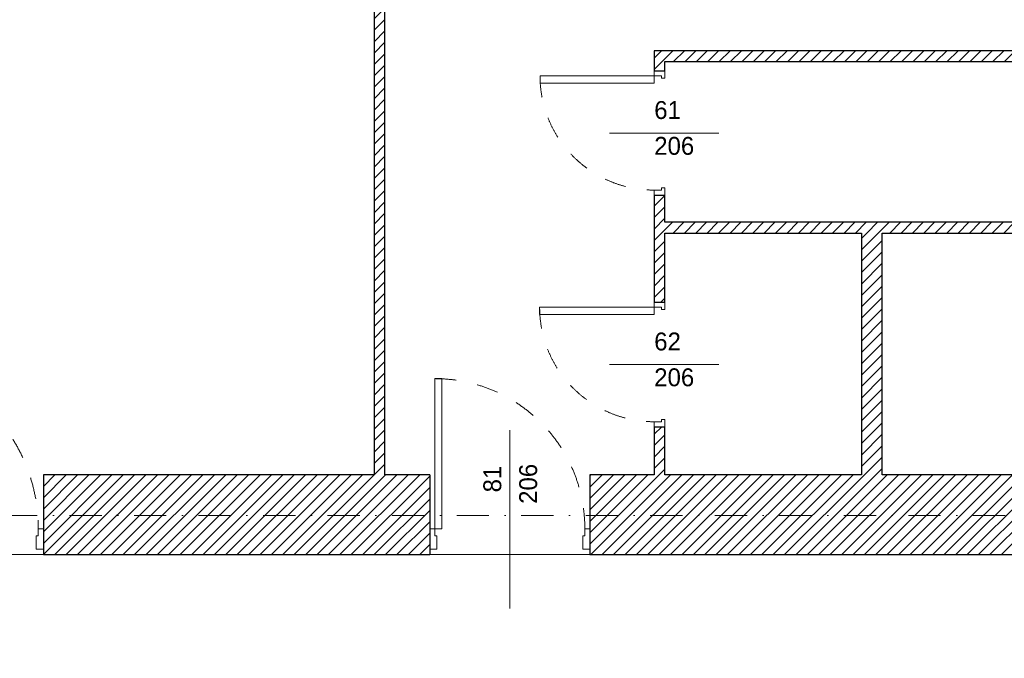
# Model space of a CAD drawing. Header units: millimetres. Extents: x 172139 to 266886, y 89525 to 138225.
# Tile 40 of 72: x 198517 to 204012, y 114575 to 118140. Entities that reach past the tile are written whole.
import ezdxf
from ezdxf.enums import TextEntityAlignment as Align

# ---------------------------------------------------------------- set-up
doc = ezdxf.new("R2010")
doc.units = ezdxf.units.MM
doc.header["$MEASUREMENT"] = 0
doc.linetypes.add('Kropki i Kreski', pattern=[360, 180, -90, 0, -90])
doc.linetypes.add('Przerywana', pattern=[240, 120, -120])
for name, color, linetype in [('Drzwi ArchiCAD', 7, 'Continuous'), ('Konstrukcja - Siatki mod', 7, 'Continuous'), ('KR_INW', 7, 'Continuous'), ('NAPIS_SODON', 7, 'Continuous'), ('Znaczniki drzwi ArchiCADa', 7, 'Continuous')]:
    doc.layers.add(name, color=color, linetype=linetype)
for name, color, linetype, lineweight in [('Drzwi ArchiCAD_Nr_pióra__1', 7, 'Continuous', 13), ('Drzwi ArchiCAD_Nr_pióra__27', 7, 'Continuous', 25), ('KR_INW_Nr_pióra__101', 252, 'Continuous', 5), ('KR_INW_Nr_pióra__27', 7, 'Continuous', 25), ('NAPIS_SODON_Nr_pióra__121', 255, 'Continuous', 0), ('Znaczniki drzwi ArchiCADa_Nr_pióra__7', 7, 'Continuous', 13)]:
    doc.layers.add(name, color=color, linetype=linetype, lineweight=lineweight)
doc.layers.add('Konstrukcja - Siatki mod_Nr_pióra__48', color=7, linetype='Continuous', lineweight=15, true_color=0xa80f02)
doc.layers.add('Znaczniki drzwi ArchiCADa_Nr_pióra__20', color=7, linetype='Continuous', lineweight=13, true_color=0xb00000)
doc.styles.add('GENERATED_STYLE_1', font='txt')
pattern_1 = [(45, (0, 0), (-31.819804, 31.819804), [])]

# ---------------------------------------------------------------- blocks, each defined once
blk = doc.blocks.new('Strop_2', base_point=(188316, 115154.1))
at = {"layer": 'NAPIS_SODON_Nr_pióra__121', "linetype": 'Continuous', "flags": 128}
blk.add_lwpolyline([(224893.2, 113397.6), (205242.2, 113397.6), (204667.3, 113397.6), (188316, 113397.6), (188316, 115154.1), (204667.3, 115154.1), (205241.5, 115154.1), (205242.2, 115154.1), (205242.2, 115394.1), (205241.5, 115154.1), (205174.5, 117823.2), (205315.4, 117824.8), (205315.4, 121145.6), (224463.2, 121145.6)], dxfattribs=at)
blk = doc.blocks.new('Drzwi 19_19')
at = {"layer": 'Drzwi ArchiCAD_Nr_pióra__1', "linetype": 'Continuous'}
for p, q in [((378.7, 0), (378.7, 837.4)), ((378.7, 837.4), (418.7, 837.4)), ((418.7, 837.4), (418.7, 0)), ((-418.7, 0), (-446.7, 0)), ((-446.7, 0), (-446.7, -115)), ((-418.7, -40), (-418.7, 0)), ((418.7, 0), (378.7, 0)), ((446.7, 0), (418.7, 0)), ((418.7, 0), (418.7, -40)), ((446.7, -115), (446.7, 0)), ((-406.7, -40), (-418.7, -40)), ((-406.7, -115), (-406.7, -40)), ((418.7, -40), (406.7, -40)), ((406.7, -40), (406.7, -115)), ((-446.7, -115), (-406.7, -115)), ((406.7, -115), (446.7, -115))]:
    blk.add_line(p, q, dxfattribs=at)
at = {"layer": 'Drzwi ArchiCAD_Nr_pióra__1', "linetype": 'Przerywana'}
blk.add_arc((418.7, 0), 837.4, 90, 180, dxfattribs=at)
at = {"layer": 'Drzwi ArchiCAD_Nr_pióra__27', "linetype": 'Continuous'}
for p, q in [((-446.7, 0), (-446.7, -115)), ((446.7, 0), (446.7, -115))]:
    blk.add_line(p, q, dxfattribs=at)
blk = doc.blocks.new('Znacznik Wym 19_18')
at = {"layer": 'Znaczniki drzwi ArchiCADa_Nr_pióra__20', "linetype": 'Continuous'}
blk.add_line((0, -695), (0, 300), dxfattribs=at)
at = {"layer": 'Znaczniki drzwi ArchiCADa_Nr_pióra__7', "style": 'GENERATED_STYLE_1'}
for tag, p in [('AC_MarkerText_3', (-182.4, -222.3)), ('AC_MarkerText_2', (17.6, -286.3))]:
    blk.add_attdef(tag, text='', height=100, rotation=270, dxfattribs=at).set_placement(p, align=Align.BOTTOM_LEFT)
blk = doc.blocks.new('Drzwi 19_20')
at = {"layer": 'Drzwi ArchiCAD_Nr_pióra__1', "linetype": 'Continuous'}
for p, q in [((433.4, 0), (433.4, 946.8)), ((433.4, 946.8), (473.4, 946.8)), ((473.4, 946.8), (473.4, 0)), ((-473.4, 0), (-501.4, 0)), ((-501.4, 0), (-501.4, -115)), ((-473.4, -40), (-473.4, 0)), ((473.4, 0), (433.4, 0)), ((501.4, 0), (473.4, 0)), ((473.4, 0), (473.4, -40)), ((501.4, -115), (501.4, 0)), ((-461.4, -40), (-473.4, -40)), ((-461.4, -115), (-461.4, -40)), ((473.4, -40), (461.4, -40)), ((461.4, -40), (461.4, -115)), ((-501.4, -115), (-461.4, -115)), ((461.4, -115), (501.4, -115))]:
    blk.add_line(p, q, dxfattribs=at)
at = {"layer": 'Drzwi ArchiCAD_Nr_pióra__1', "linetype": 'Przerywana'}
blk.add_arc((473.4, 0), 946.8, 90, 180, dxfattribs=at)
at = {"layer": 'Drzwi ArchiCAD_Nr_pióra__27', "linetype": 'Continuous'}
for p, q in [((-501.4, 0), (-501.4, -115)), ((501.4, 0), (501.4, -115))]:
    blk.add_line(p, q, dxfattribs=at)
blk = doc.blocks.new('Ściana_43', base_point=(205241.5, 115154.1))
at = {"layer": 'KR_INW_Nr_pióra__101', "linetype": 'Continuous'}
h = blk.add_hatch(dxfattribs=at)
h.set_pattern_fill('Cegła_licówka', color=256, style=0, pattern_type=2)
h.set_pattern_definition(pattern_1)
h.paths.add_polyline_path([(200805.3, 115599.1), (198648.7, 115599.1), (198648.7, 115299.1), (198648.7, 115184.1), (198648.7, 115154.1), (200805.3, 115154.1), (200805.3, 115184.1), (200805.3, 115299.1)])
h = blk.add_hatch(dxfattribs=at)
h.set_pattern_fill('Cegła_licówka', color=256, style=0, pattern_type=2)
h.set_pattern_definition(pattern_1)
h.paths.add_polyline_path([(201698.7, 115599.1), (201698.7, 115299.1), (201698.7, 115184.1), (201698.7, 115154.1), (205241.5, 115154.1), (205020.3, 115599.1)])
at = {"layer": 'KR_INW_Nr_pióra__27', "linetype": 'Continuous'}
for p, q in [((198648.7, 115599.1), (198648.7, 115299.1)), ((200805.3, 115599.1), (200805.3, 115299.1)), ((201698.7, 115599.1), (201698.7, 115299.1)), ((198648.7, 115299.1), (198648.7, 115184.1)), ((200805.3, 115299.1), (200805.3, 115184.1)), ((201698.7, 115299.1), (201698.7, 115184.1)), ((198648.7, 115184.1), (198648.7, 115154.1)), ((200805.3, 115184.1), (200805.3, 115154.1)), ((201698.7, 115184.1), (201698.7, 115154.1))]:
    blk.add_line(p, q, dxfattribs=at)
at = {"layer": 'KR_INW_Nr_pióra__27', "linetype": 'Continuous', "flags": 128}
for points in [[(200494.7, 115599.1), (198648.7, 115599.1)], [(200805.3, 115599.1), (200554.7, 115599.1)], [(202057.9, 115599.1), (201698.7, 115599.1)], [(203214.7, 115599.1), (202117.9, 115599.1)], [(205020.3, 115599.1), (203330.3, 115599.1)], [(198648.7, 115154.1), (200805.3, 115154.1)], [(201698.7, 115154.1), (205241.5, 115154.1)]]:
    blk.add_lwpolyline(points, dxfattribs=at)
at = {"layer": 'Drzwi ArchiCAD', "linetype": 'Continuous', "xscale": -1, "zscale": 1000}
for name, p in [('Drzwi 19_20', (198147.3, 115299.1)), ('Drzwi 19_19', (201252, 115299.1))]:
    blk.add_blockref(name, p, dxfattribs=at)
at = {"layer": 'Znaczniki drzwi ArchiCADa', "color": 14, "lineweight": 13, "true_color": 0xb00000}
ref = blk.add_blockref('Znacznik Wym 19_18', (201252, 115154.1), dxfattribs=dict(at, rotation=180))
ref.add_attrib('AC_MarkerText_2', '81', dxfattribs={"layer": 'Znaczniki drzwi ArchiCADa_Nr_pióra__7', "color": 7, "height": 100, "rotation": 90, "style": 'GENERATED_STYLE_1'}).set_placement((201234.3, 115501.8), align=Align.BOTTOM_LEFT)
ref.add_attrib('AC_MarkerText_3', '206', dxfattribs={"layer": 'Znaczniki drzwi ArchiCADa_Nr_pióra__7', "color": 7, "height": 100, "rotation": 90, "style": 'GENERATED_STYLE_1'}).set_placement((201434.3, 115437.8), align=Align.BOTTOM_LEFT)
blk = doc.blocks.new('Ściana_109', base_point=(200494.7, 121675.6))
at = {"layer": 'KR_INW_Nr_pióra__101', "linetype": 'Continuous'}
h = blk.add_hatch(dxfattribs=at)
h.set_pattern_fill('Cegła_licówka', color=256, style=0, pattern_type=2)
h.set_pattern_definition(pattern_1)
h.paths.add_polyline_path([(200494.7, 121145.6), (200494.7, 115599.1), (200554.7, 115599.1), (200554.7, 121145.6)])
at = {"layer": 'KR_INW_Nr_pióra__27', "linetype": 'Continuous', "flags": 128}
for points in [[(200494.7, 121145.6), (200494.7, 115599.1)], [(200554.7, 115599.1), (200554.7, 121145.6)]]:
    blk.add_lwpolyline(points, dxfattribs=at)
blk = doc.blocks.new('Drzwi 19_39')
at = {"layer": 'Drzwi ArchiCAD_Nr_pióra__1', "linetype": 'Continuous'}
for p, q in [((279.7, 0), (279.7, 639.4)), ((279.7, 639.4), (319.7, 639.4)), ((319.7, 639.4), (319.7, 0)), ((-319.7, 0), (-347.7, 0)), ((-347.7, 0), (-347.7, -60)), ((-319.7, -40), (-319.7, 0)), ((319.7, 0), (279.7, 0)), ((347.7, 0), (319.7, 0)), ((319.7, 0), (319.7, -40)), ((347.7, -60), (347.7, 0)), ((-307.7, -40), (-319.7, -40)), ((-307.7, -60), (-307.7, -40)), ((319.7, -40), (307.7, -40)), ((307.7, -40), (307.7, -60)), ((-347.7, -60), (-307.7, -60)), ((307.7, -60), (347.7, -60))]:
    blk.add_line(p, q, dxfattribs=at)
at = {"layer": 'Drzwi ArchiCAD_Nr_pióra__1', "linetype": 'Przerywana'}
blk.add_arc((319.7, 0), 639.4, 90, 180, dxfattribs=at)
at = {"layer": 'Drzwi ArchiCAD_Nr_pióra__27', "linetype": 'Continuous'}
for p, q in [((-347.7, 0), (-347.7, -60)), ((347.7, 0), (347.7, -60))]:
    blk.add_line(p, q, dxfattribs=at)
blk = doc.blocks.new('Znacznik Wym 19_19')
at = {"layer": 'Znaczniki drzwi ArchiCADa_Nr_pióra__20', "linetype": 'Continuous'}
blk.add_line((0, 250), (0, -360), dxfattribs=at)
at = {"layer": 'Znaczniki drzwi ArchiCADa_Nr_pióra__7', "style": 'GENERATED_STYLE_1'}
for tag, p in [('AC_MarkerText_2', (-17.6, -97.3)), ('AC_MarkerText_3', (182.4, -161.3))]:
    blk.add_attdef(tag, text='', height=100, rotation=90, dxfattribs=at).set_placement(p, align=Align.BOTTOM_LEFT)
blk = doc.blocks.new('Drzwi 19_40')
at = {"layer": 'Drzwi ArchiCAD_Nr_pióra__1', "linetype": 'Continuous'}
for p, q in [((278.6, 0), (278.6, 637.3)), ((278.6, 637.3), (318.6, 637.3)), ((318.6, 637.3), (318.6, 0)), ((-318.6, 0), (-346.6, 0)), ((-346.6, 0), (-346.6, -60)), ((-318.6, -40), (-318.6, 0)), ((318.6, 0), (278.6, 0)), ((346.6, 0), (318.6, 0)), ((318.6, 0), (318.6, -40)), ((346.6, -60), (346.6, 0)), ((-306.6, -40), (-318.6, -40)), ((-306.6, -60), (-306.6, -40)), ((318.6, -40), (306.6, -40)), ((306.6, -40), (306.6, -60)), ((-346.6, -60), (-306.6, -60)), ((306.6, -60), (346.6, -60))]:
    blk.add_line(p, q, dxfattribs=at)
at = {"layer": 'Drzwi ArchiCAD_Nr_pióra__1', "linetype": 'Przerywana'}
blk.add_arc((318.6, 0), 637.3, 90, 180, dxfattribs=at)
at = {"layer": 'Drzwi ArchiCAD_Nr_pióra__27', "linetype": 'Continuous'}
for p, q in [((-346.6, 0), (-346.6, -60)), ((346.6, 0), (346.6, -60))]:
    blk.add_line(p, q, dxfattribs=at)
blk = doc.blocks.new('Ściana_110', base_point=(202057.9, 115154.1))
at = {"layer": 'KR_INW_Nr_pióra__101', "linetype": 'Continuous'}
h = blk.add_hatch(dxfattribs=at)
h.set_pattern_fill('Cegła_licówka', color=256, style=0, pattern_type=2)
h.set_pattern_definition(pattern_1)
h.paths.add_polyline_path([(202117.9, 117907.4), (202057.9, 117967.4), (202057.9, 117854.4), (202117.9, 117854.4)])
h = blk.add_hatch(dxfattribs=at)
h.set_pattern_fill('Cegła_licówka', color=256, style=0, pattern_type=2)
h.set_pattern_definition(pattern_1)
h.paths.add_polyline_path([(202057.9, 116563.5), (202117.9, 116563.5), (202117.9, 117161.2), (202057.9, 117161.2)])
h = blk.add_hatch(dxfattribs=at)
h.set_pattern_fill('Cegła_licówka', color=256, style=0, pattern_type=2)
h.set_pattern_definition(pattern_1)
h.paths.add_polyline_path([(202057.9, 115868.1), (202057.9, 115599.1), (202117.9, 115599.1), (202117.9, 115868.1)])
at = {"layer": 'KR_INW_Nr_pióra__27', "linetype": 'Continuous'}
for p, q in [((202057.9, 117854.4), (202117.9, 117854.4)), ((202057.9, 117161.2), (202117.9, 117161.2)), ((202057.9, 116563.5), (202117.9, 116563.5)), ((202057.9, 115868.1), (202117.9, 115868.1))]:
    blk.add_line(p, q, dxfattribs=at)
at = {"layer": 'KR_INW_Nr_pióra__27', "linetype": 'Continuous', "flags": 128}
for points in [[(202057.9, 117967.4), (202057.9, 117854.4)], [(202117.9, 117854.4), (202117.9, 117907.4)], [(202057.9, 117161.2), (202057.9, 116563.5)], [(202117.9, 117009.3), (202117.9, 117161.2)], [(202117.9, 116563.5), (202117.9, 116949.3)], [(202057.9, 115868.1), (202057.9, 115599.1)], [(202117.9, 115599.1), (202117.9, 115868.1)]]:
    blk.add_lwpolyline(points, dxfattribs=at)
at = {"layer": 'Drzwi ArchiCAD', "linetype": 'Continuous', "zscale": 1000, "rotation": 90}
for name, p in [('Drzwi 19_40', (202057.9, 117507.8)), ('Drzwi 19_39', (202057.9, 116215.8))]:
    blk.add_blockref(name, p, dxfattribs=at)
at = {"layer": 'Znaczniki drzwi ArchiCADa', "color": 14, "lineweight": 13, "true_color": 0xb00000}
ref = blk.add_blockref('Znacznik Wym 19_19', (202057.9, 117507.8), dxfattribs=dict(at, rotation=90))
ref.add_attrib('AC_MarkerText_2', '61', dxfattribs={"layer": 'Znaczniki drzwi ArchiCADa_Nr_pióra__7', "color": 7, "height": 100, "rotation": 360, "style": 'GENERATED_STYLE_1'}).set_placement((202057.9, 117556.1), align=Align.BOTTOM_LEFT)
ref.add_attrib('AC_MarkerText_3', '206', dxfattribs={"layer": 'Znaczniki drzwi ArchiCADa_Nr_pióra__7', "color": 7, "height": 100, "rotation": 360, "style": 'GENERATED_STYLE_1'}).set_placement((202057.9, 117356.1), align=Align.BOTTOM_LEFT)
ref = blk.add_blockref('Znacznik Wym 19_19', (202057.9, 116215.8), dxfattribs=dict(at, rotation=90))
ref.add_attrib('AC_MarkerText_2', '62', dxfattribs={"layer": 'Znaczniki drzwi ArchiCADa_Nr_pióra__7', "color": 7, "height": 100, "rotation": 360, "style": 'GENERATED_STYLE_1'}).set_placement((202057.9, 116264.1), align=Align.BOTTOM_LEFT)
ref.add_attrib('AC_MarkerText_3', '206', dxfattribs={"layer": 'Znaczniki drzwi ArchiCADa_Nr_pióra__7', "color": 7, "height": 100, "rotation": 360, "style": 'GENERATED_STYLE_1'}).set_placement((202057.9, 116064.1), align=Align.BOTTOM_LEFT)
blk = doc.blocks.new('Ściana_111', base_point=(202057.9, 117967.4))
at = {"layer": 'KR_INW_Nr_pióra__101', "linetype": 'Continuous'}
h = blk.add_hatch(dxfattribs=at)
h.set_pattern_fill('Cegła_licówka', color=256, style=0, pattern_type=2)
h.set_pattern_definition(pattern_1)
h.paths.add_polyline_path([(202117.9, 117907.4), (204965.4, 117907.4), (204965.4, 117967.4), (202057.9, 117967.4)])
at = {"layer": 'KR_INW_Nr_pióra__27', "linetype": 'Continuous', "flags": 128}
for points in [[(204965.4, 117967.4), (202057.9, 117967.4)], [(202117.9, 117907.4), (204965.4, 117907.4)]]:
    blk.add_lwpolyline(points, dxfattribs=at)
blk = doc.blocks.new('Ściana_112', base_point=(202057.9, 117009.3))
at = {"layer": 'KR_INW_Nr_pióra__101', "linetype": 'Continuous'}
h = blk.add_hatch(dxfattribs=at)
h.set_pattern_fill('Cegła_licówka', color=256, style=0, pattern_type=2)
h.set_pattern_definition(pattern_1)
h.paths.add_polyline_path([(202117.9, 116949.3), (204986.4, 116949.3), (204984.9, 117009.3), (202117.9, 117009.3)])
at = {"layer": 'KR_INW_Nr_pióra__27', "linetype": 'Continuous', "flags": 128}
for points in [[(204984.9, 117009.3), (202117.9, 117009.3)], [(202117.9, 116949.3), (203214.7, 116949.3)], [(203330.3, 116949.3), (204986.4, 116949.3)]]:
    blk.add_lwpolyline(points, dxfattribs=at)
blk = doc.blocks.new('Ściana_113', base_point=(203214.7, 117009.3))
at = {"layer": 'KR_INW_Nr_pióra__101', "linetype": 'Continuous'}
h = blk.add_hatch(dxfattribs=at)
h.set_pattern_fill('Cegła_licówka', color=256, style=0, pattern_type=2)
h.set_pattern_definition(pattern_1)
h.paths.add_polyline_path([(203214.7, 116949.3), (203214.7, 115599.1), (203330.3, 115599.1), (203330.3, 116949.3)])
at = {"layer": 'KR_INW_Nr_pióra__27', "linetype": 'Continuous', "flags": 128}
for points in [[(203214.7, 116949.3), (203214.7, 115599.1)], [(203330.3, 115599.1), (203330.3, 116949.3)]]:
    blk.add_lwpolyline(points, dxfattribs=at)
blk = doc.blocks.new('Standardowy znacznik siatki_10')
at = {"layer": 'Konstrukcja - Siatki mod_Nr_pióra__48', "linetype": 'Kropki i Kreski'}
blk.add_line((1000, 0), (72912, 0), dxfattribs=at)

msp = doc.modelspace()

# ---------------------------------------------------------------- block references
at = {"layer": 'Konstrukcja - Siatki mod', "color": 8, "linetype": 'Continuous', "lineweight": 13, "zscale": 1000}
msp.add_blockref('Standardowy znacznik siatki_10', (177989.3, 115372.2), dxfattribs=at)
at = {"layer": 'KR_INW'}
for name, p in [('Ściana_109', (200494.7, 121675.6)), ('Ściana_110', (202057.9, 115154.1)), ('Ściana_111', (202057.9, 117967.4)), ('Ściana_112', (202057.9, 117009.3)), ('Ściana_113', (203214.7, 117009.3)), ('Ściana_43', (205241.5, 115154.1))]:
    msp.add_blockref(name, p, dxfattribs=at)
at = {"layer": 'NAPIS_SODON', "color": 255, "linetype": 'Continuous', "lineweight": 0}
msp.add_blockref('Strop_2', (188316, 115154.1), dxfattribs=at)

doc.saveas('drawing.dxf')
